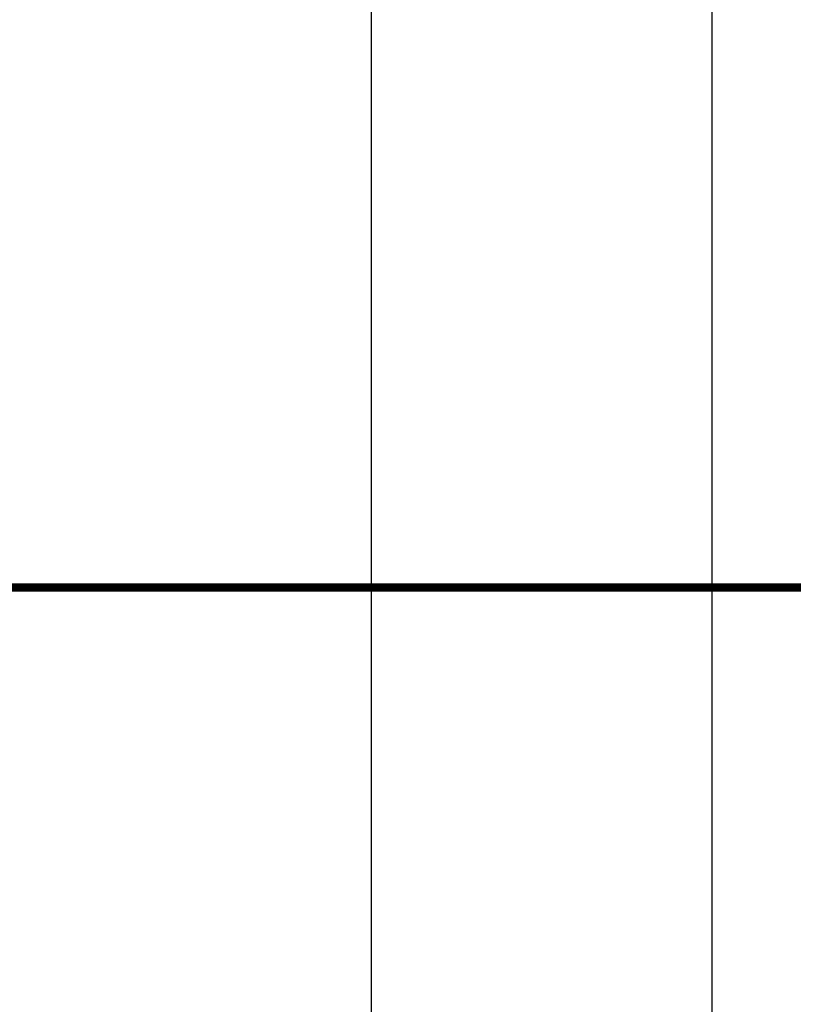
# Model space of a CAD drawing. Header units: inches. Extents: x -535 to 431, y -263 to 280.
# Tile 13 of 82: x -174 to -151, y -37 to -8. Entities that reach past the tile are written whole.
import ezdxf

# ---------------------------------------------------------------- set-up
doc = ezdxf.new("R2010")
doc.units = ezdxf.units.IN
doc.linetypes.add('DOT_CENTER', pattern=[14, 12, -1, 0, -1])
doc.layers.add('1', color=7, linetype='Continuous')

# ---------------------------------------------------------------- blocks, each defined once
blk = doc.blocks.new('013_G23_G27_BF_B14R_Motor_Bgr_63_EEXDe_1_1__5', base_point=(-375.5, -86.258))
at = {"color": 7, "linetype": 'Continuous'}
for p, q in [((-163.5, -24.758), (-163.5, 32.242)), ((-153.5, -24.758), (-153.5, -1.82)), ((-163.5, -81.758), (-163.5, -24.758)), ((-153.5, -43.758), (-153.5, -24.758))]:
    blk.add_line(p, q, dxfattribs=at)
at = {"layer": '1', "color": 30, "linetype": 'DOT_CENTER', "const_width": 0.25}
blk.add_lwpolyline([(-150.5, -24.758), (-358.5, -24.758)], dxfattribs=at)
blk = doc.blocks.new('Vordans1', base_point=(-218.75, 13))
blk.add_blockref('013_G23_G27_BF_B14R_Motor_Bgr_63_EEXDe_1_1__5', (-375.5, -86.258))

msp = doc.modelspace()

# ---------------------------------------------------------------- block references
msp.add_blockref('Vordans1', (-218.75, 13))

doc.saveas('drawing.dxf')
